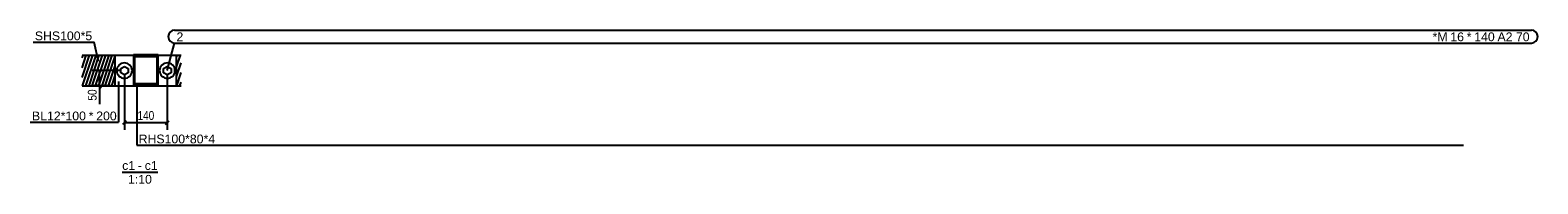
# Model space of a CAD drawing. Header units: millimetres. Extents: x 30 to 140409, y 21 to 10629.
# Tile 1 of 37: x 30 to 4944, y 44 to 546. Entities that reach past the tile are written whole.
import ezdxf

# ---------------------------------------------------------------- set-up
doc = ezdxf.new("R2010")
doc.units = ezdxf.units.MM
doc.styles.add('Arial', font='ARIAL.TTF', dxfattribs={"height": 0.2})
doc.styles.add('Arial Narrow', font='ARIALN.TTF', dxfattribs={"height": 0.2})
pattern_1 = [(71.56505, (10448.031, -2961.664), (-11.90625, -3.96875), [])]

# ---------------------------------------------------------------- blocks, each defined once
blk = doc.blocks.new('Unknown-25 - 28611')
at = {"color": 5}
blk.add_line((329.9, 82.5), (445.7, 82.5), dxfattribs=at)
at = {"color": 5, "style": 'Arial'}
for s, height, p in [('c1', 28.65, (329.9, 90)), ('-', 28.7, (381.2, 90)), ('c1', 28.65, (403.5, 90)), ('1:10', 28.65, (348.9, 45))]:
    blk.add_text(s, height=height, dxfattribs=at).set_placement(p)
blk = doc.blocks.new('Part-28612 - 28611')
h = blk.add_hatch()
h.set_pattern_fill('', color=96, scale=10, angle=45, style=0, pattern_type=0)
h.set_pattern_definition(pattern_1)
h.paths.add_polyline_path([(307.1, 463.6), (367.1, 463.6), (367.1, 464.5), (199.2, 464.5), (199.2, 364.5), (307.1, 364.5)])
h = blk.add_hatch()
h.set_pattern_fill('', color=96, scale=10, angle=45, style=0, pattern_type=0)
h.set_pattern_definition(pattern_1)
h.paths.add_polyline_path([(522.2, 464.5), (447.1, 464.5), (447.1, 463.6), (507.1, 463.6), (507.1, 364.5), (522.2, 364.5)])
at = {"color": 96}
for p, q in [((199.2, 464.5), (367.1, 464.5)), ((447.1, 464.5), (522.2, 464.5)), ((199.2, 364.5), (307.1, 364.5)), ((507.1, 364.5), (522.2, 364.5))]:
    blk.add_line(p, q, dxfattribs=at)
blk = doc.blocks.new('Part-28614 - 28611')
h = blk.add_hatch(color=6)
h.paths.add_polyline_path([(367.1, 466.3), (367.1, 366.2), (447.1, 366.2), (447.1, 466.3)])
h.paths.add_polyline_path([(443.1, 370.2), (371.1, 370.2), (371.1, 462.3), (443.1, 462.3)])
at = {"color": 7}
for p, q in [((367.1, 466.3), (447.1, 466.3)), ((367.1, 466.3), (367.1, 366.2)), ((371.1, 462.3), (443.1, 462.3)), ((371.1, 370.2), (371.1, 462.3)), ((371.1, 459.7), (443.1, 459.7)), ((443.1, 462.3), (443.1, 370.2)), ((447.1, 366.2), (447.1, 466.3)), ((367.1, 363.6), (367.1, 366.2)), ((367.1, 366.2), (447.1, 366.2)), ((367.1, 363.6), (447.1, 363.6)), ((443.1, 370.2), (371.1, 370.2)), ((447.1, 363.6), (447.1, 366.2))]:
    blk.add_line(p, q, dxfattribs=at)
blk = doc.blocks.new('Part-28618 - 28611')
at = {"color": 7}
for p, q in [((307.1, 463.6), (367.1, 463.6)), ((307.1, 363.6), (307.1, 463.6)), ((447.1, 463.6), (507.1, 463.6)), ((507.1, 363.6), (507.1, 463.6)), ((307.1, 363.6), (367.1, 363.6)), ((447.1, 363.6), (507.1, 363.6))]:
    blk.add_line(p, q, dxfattribs=at)
blk = doc.blocks.new('Bolt-28619 - 28611')
at = {"color": 136}
for p, q in [((325.1, 420.6), (337.1, 427.5)), ((325.1, 406.7), (325.1, 420.6)), ((337.1, 399.8), (325.1, 406.7)), ((337.1, 427.5), (349.1, 420.6)), ((349.1, 406.7), (337.1, 399.8)), ((349.1, 420.6), (349.1, 406.7)), ((465.1, 420.6), (477.1, 427.5)), ((465.1, 406.7), (465.1, 420.6)), ((477.1, 399.8), (465.1, 406.7)), ((477.1, 427.5), (489.1, 420.6)), ((489.1, 406.7), (477.1, 399.8)), ((489.1, 420.6), (489.1, 406.7))]:
    blk.add_line(p, q, dxfattribs=at)
for centre, start, end in [((337.1, 413.6), 90, 270), ((337.1, 413.6), 270, 90), ((477.1, 413.6), 90, 270), ((477.1, 413.6), 270, 90)]:
    blk.add_arc(centre, 25, start, end, dxfattribs=at)
blk = doc.blocks.new('StraightDimension-29065 - 28611')
at = {"color": 174}
for p, q in [((337.1, 403.6), (337.1, 220.1)), ((477.1, 403.6), (477.1, 220.1)), ((343.1, 250.1), (331.1, 238.1)), ((471.1, 238.1), (483.1, 250.1)), ((337.1, 244.1), (477.1, 244.1))]:
    blk.add_line(p, q, dxfattribs=at)
at = {"color": 30, "style": 'Arial Narrow'}
blk.add_text('140', height=28.63, dxfattribs=at).set_placement((379.8, 253.1))
blk = doc.blocks.new('StraightDimension-29077 - 28611')
at = {"color": 174}
for p, q in [((327.1, 413.6), (231.7, 413.6)), ((261.7, 407.6), (249.7, 419.6)), ((255.7, 363.6), (255.7, 413.6)), ((297.1, 363.6), (231.7, 363.6)), ((249.7, 369.6), (261.7, 357.6)), ((255.7, 363.6), (255.7, 304.7)), ((255.7, 363.6), (255.7, 304.7))]:
    blk.add_line(p, q, dxfattribs=at)
at = {"color": 30, "style": 'Arial Narrow'}
blk.add_text('50', height=28.63, rotation=90.0002, dxfattribs=at).set_placement((246.7, 315.9))
blk = doc.blocks.new('Mark-29028 - 28611')
at = {"color": 136}
for p in [(39.3, 506.7), (253.2, 443.1)]:
    blk.add_line(p, (238.2, 506.7), dxfattribs=at)
at = {"color": 30, "style": 'Arial'}
blk.add_text('SHS100*5', height=28.65, dxfattribs=at).set_placement((45.3, 512.7))
blk = doc.blocks.new('Mark-29029 - 28611')
at = {"color": 136}
for p, q in [((377.7, 366.5), (377.7, 170.5)), ((377.7, 170.5), (4701.5, 170.5))]:
    blk.add_line(p, q, dxfattribs=at)
at = {"color": 30, "style": 'Arial'}
blk.add_text('RHS100*80*4', height=28.652, dxfattribs=at).set_placement((383.7, 176.5))
blk = doc.blocks.new('Mark-29030 - 28611')
at = {"color": 136}
for p in [(318.1, 378.6), (30, 245.6)]:
    blk.add_line(p, (318.1, 245.6), dxfattribs=at)
at = {"color": 30, "style": 'Arial'}
for s, height, p in [('BL12*100', 28.65, (36, 251.6)), ('*', 28.7, (220.8, 251.6)), ('200', 28.65, (245.3, 251.6))]:
    blk.add_text(s, height=height, dxfattribs=at).set_placement(p)
blk = doc.blocks.new('Mark-29031 - 28611')
at = {"color": 136}
for p, q in [((501, 545.6), (4923.2, 545.6)), ((477.1, 413.6), (501, 503.6)), ((501, 503.6), (4923.2, 503.6))]:
    blk.add_line(p, q, dxfattribs=at)
for centre, start, end in [((501, 524.6), 90, 270), ((4923.2, 524.6), 270, 90)]:
    blk.add_arc(centre, 21, start, end, dxfattribs=at)
at = {"color": 30, "style": 'Arial'}
for s, height, p in [('*M', 28.65, (4601, 509.6)), ('*', 28.7, (4712.4, 509.6)), ('2', 28.7, (507, 509.6)), ('16', 28.65, (4658.9, 509.6)), ('140', 28.65, (4736.9, 509.6)), ('A2 70', 28.65, (4812.7, 509.6))]:
    blk.add_text(s, height=height, dxfattribs=at).set_placement(p)

msp = doc.modelspace()

# ---------------------------------------------------------------- block references
for name in ['Mark-29028 - 28611', 'Mark-29031 - 28611', 'Part-28612 - 28611', 'Part-28618 - 28611', 'Part-28614 - 28611', 'StraightDimension-29077 - 28611', 'Bolt-28619 - 28611', 'StraightDimension-29065 - 28611', 'Mark-29030 - 28611', 'Mark-29029 - 28611', 'Unknown-25 - 28611']:
    msp.add_blockref(name, (0, 0))

doc.saveas('drawing.dxf')
